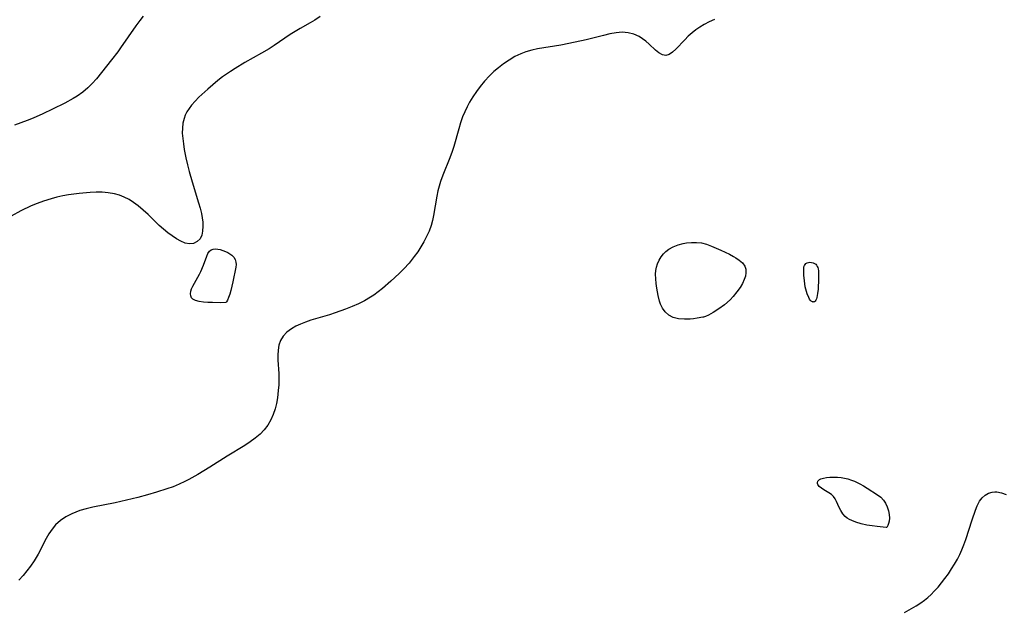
# Model space of a CAD drawing. Header units: inches. Extents: x 1073367 to 1082519, y 1569854 to 1574957.
# Tile 53 of 256: x 1074902 to 1075171, y 1572650 to 1572810. Entities that reach past the tile are written whole.
import ezdxf

# ---------------------------------------------------------------- set-up
doc = ezdxf.new("R2010")
doc.units = ezdxf.units.IN
doc.header["$MEASUREMENT"] = 0
doc.layers.add('CGG_CurvaNivelLidar_v1', color=7, linetype='Continuous', lineweight=30, true_color=0x008008)

msp = doc.modelspace()

# ---------------------------------------------------------------- linework, layer by layer
at = {"layer": 'CGG_CurvaNivelLidar_v1'}
for points in [[(1074984.1569, 1572810.6181, 69.5), (1074982.757, 1572809.6922, 69.5), (1074981.4454, 1572808.9157, 69.5), (1074978.7844, 1572807.4205, 69.5), (1074977.4085, 1572806.5924, 69.5), (1074976.0502, 1572805.722, 69.5), (1074971.6316, 1572802.7262, 69.5), (1074970.2925, 1572801.867, 69.5), (1074968.2048, 1572800.6411, 69.5), (1074963.6637, 1572798.0919, 69.5), (1074961.0596, 1572796.5256, 69.5), (1074959.7716, 1572795.699, 69.5), (1074957.5812, 1572794.1783, 69.5), (1074956.3275, 1572793.2222, 69.5), (1074954.9318, 1572792.0715, 69.5), (1074953.5822, 1572790.8881, 69.5), (1074951.1626, 1572788.6508, 69.5), (1074950.109, 1572787.5924, 69.5), (1074949.1416, 1572786.494, 69.5), (1074948.4754, 1572785.6042, 69.5), (1074947.8941, 1572784.6748, 69.5), (1074947.449, 1572783.791, 69.5), (1074947.0968, 1572782.8721, 69.5), (1074946.7839, 1572781.5912, 69.5), (1074946.6343, 1572780.2609, 69.5), (1074946.627, 1572778.8444, 69.5), (1074946.7351, 1572777.3975, 69.5), (1074946.9252, 1572775.9264, 69.5), (1074947.1693, 1572774.4358, 69.5), (1074947.6033, 1572772.1575, 69.5), (1074948.039, 1572770.2773, 69.5), (1074948.5325, 1572768.3897, 69.5), (1074949.3206, 1572765.5911, 69.5), (1074951.0609, 1572759.9057, 69.5), (1074951.4758, 1572758.4582, 69.5), (1074951.8247, 1572757.0351, 69.5), (1074952.0517, 1572755.8216, 69.5), (1074952.1967, 1572754.6429, 69.5), (1074952.2496, 1572753.5134, 69.5), (1074952.1707, 1572752.2215, 69.5), (1074951.9142, 1572751.0692, 69.5), (1074951.4512, 1572750.1062, 69.5), (1074950.6812, 1572749.324, 69.5), (1074949.6988, 1572748.8535, 69.5), (1074948.5758, 1572748.7245, 69.5), (1074947.4428, 1572748.9371, 69.5), (1074946.2599, 1572749.4141, 69.5), (1074945.0433, 1572750.0876, 69.5), (1074943.8595, 1572750.8686, 69.5), (1074942.6735, 1572751.7528, 69.5), (1074941.5015, 1572752.7201, 69.5), (1074940.3587, 1572753.7562, 69.5), (1074937.3157, 1572756.7092, 69.5), (1074935.9668, 1572757.9432, 69.5), (1074934.5669, 1572759.106, 69.5), (1074933.362, 1572759.9833, 69.5), (1074932.1128, 1572760.7685, 69.5), (1074930.8197, 1572761.4445, 69.5), (1074929.4809, 1572761.9889, 69.5), (1074928.0992, 1572762.3783, 69.5), (1074926.4242, 1572762.6515, 69.5), (1074924.817, 1572762.7606, 69.5), (1074923.1854, 1572762.7636, 69.5), (1074921.5368, 1572762.6913, 69.5), (1074918.5391, 1572762.4422, 69.5), (1074915.6401, 1572762.0505, 69.5), (1074914.0406, 1572761.7654, 69.5), (1074912.4506, 1572761.4283, 69.5), (1074910.8754, 1572761.032, 69.5), (1074908.7483, 1572760.3732, 69.5), (1074907.0906, 1572759.7458, 69.5), (1074905.4603, 1572759.0468, 69.5), (1074902.602, 1572757.6864, 69.5), (1074899.9619, 1572756.3072, 69.5)], [(1074935.9488, 1572810.7696, 69), (1074935.0094, 1572809.5697, 69), (1074933.945, 1572808.1322, 69), (1074929.8016, 1572802.1174, 69), (1074929.0374, 1572801.0553, 69), (1074927.3542, 1572798.8487, 69), (1074923.2279, 1572793.6979, 69), (1074922.0868, 1572792.4122, 69), (1074920.8797, 1572791.2049, 69), (1074919.483, 1572790.0163, 69), (1074917.991, 1572788.958, 69), (1074916.8847, 1572788.2912, 69), (1074914.5845, 1572787.0687, 69), (1074911.2209, 1572785.3681, 69), (1074908.5665, 1572784.106, 69), (1074905.9831, 1572782.9859, 69), (1074904.3057, 1572782.3159, 69), (1074900.9134, 1572781.0399, 69)], [(1075091.6437, 1572809.8783, 70), (1075090.2267, 1572809.1842, 70), (1075088.854, 1572808.4336, 70), (1075087.6979, 1572807.7301, 70), (1075086.5938, 1572806.9798, 70), (1075085.5536, 1572806.1782, 70), (1075084.5201, 1572805.2622, 70), (1075083.5614, 1572804.3139, 70), (1075081.1667, 1572801.7696, 70), (1075080.223, 1572800.8983, 70), (1075079.2988, 1572800.2835, 70), (1075078.3769, 1572800.0326, 70), (1075077.4683, 1572800.2171, 70), (1075076.5437, 1572800.7441, 70), (1075075.5992, 1572801.5079, 70), (1075073.8445, 1572803.1531, 70), (1075073.0017, 1572803.8973, 70), (1075072.1043, 1572804.5962, 70), (1075071.1435, 1572805.2121, 70), (1075069.7168, 1572805.8599, 70), (1075068.1839, 1572806.2446, 70), (1075066.559, 1572806.3426, 70), (1075064.8741, 1572806.2079, 70), (1075063.1586, 1572805.9111, 70), (1075061.4074, 1572805.5105, 70), (1075056.7473, 1572804.3315, 70), (1075053.6852, 1572803.6331, 70), (1075049.7693, 1572802.8714, 70), (1075043.4824, 1572801.832, 70), (1075041.8559, 1572801.4846, 70), (1075040.2696, 1572801.0403, 70), (1075038.8925, 1572800.527, 70), (1075037.2511, 1572799.7283, 70), (1075035.6766, 1572798.7839, 70), (1075034.1586, 1572797.7273, 70), (1075032.8487, 1572796.7093, 70), (1075031.5823, 1572795.6287, 70), (1075030.3657, 1572794.4879, 70), (1075029.027, 1572793.082, 70), (1075027.7836, 1572791.5811, 70), (1075026.772, 1572790.2026, 70), (1075025.8272, 1572788.7765, 70), (1075024.9491, 1572787.31, 70), (1075024.2444, 1572786.0063, 70), (1075023.6006, 1572784.675, 70), (1075023.0281, 1572783.3144, 70), (1075022.465, 1572781.7167, 70), (1075021.9708, 1572780.0917, 70), (1075020.6047, 1572775.2556, 70), (1075020.1786, 1572773.9065, 70), (1075019.5436, 1572772.1411, 70), (1075017.6548, 1572767.469, 70), (1075017.0036, 1572765.695, 70), (1075016.6284, 1572764.4591, 70), (1075016.3103, 1572763.2044, 70), (1075015.9937, 1572761.6833, 70), (1075015.0953, 1572756.42, 70), (1075014.7974, 1572755.0774, 70), (1075014.4273, 1572753.756, 70), (1075013.8743, 1572752.2228, 70), (1075013.2121, 1572750.7264, 70), (1075012.4582, 1572749.2645, 70), (1075011.6586, 1572747.8914, 70), (1075010.7935, 1572746.5514, 70), (1075009.8666, 1572745.2476, 70), (1075008.4576, 1572743.4878, 70), (1075007.0176, 1572741.9178, 70), (1075005.7658, 1572740.6718, 70), (1075003.471, 1572738.5507, 70), (1075001.2037, 1572736.592, 70), (1075000.036, 1572735.6617, 70), (1074998.8337, 1572734.7825, 70), (1074997.9166, 1572734.1755, 70), (1074996.2956, 1572733.2359, 70), (1074994.6117, 1572732.3933, 70), (1074992.8811, 1572731.627, 70), (1074991.1165, 1572730.9227, 70), (1074988.2612, 1572729.9093, 70), (1074986.7094, 1572729.4133, 70), (1074981.6551, 1572727.9013, 70), (1074980.2078, 1572727.4203, 70), (1074978.8196, 1572726.8825, 70), (1074977.5633, 1572726.2912, 70), (1074976.4002, 1572725.6171, 70), (1074975.1534, 1572724.685, 70), (1074974.1183, 1572723.6163, 70), (1074973.3528, 1572722.3975, 70), (1074972.9257, 1572721.1311, 70), (1074972.7113, 1572719.7513, 70), (1074972.6462, 1572718.4437, 70), (1074972.6692, 1572717.0864, 70), (1074972.9001, 1572713.3685, 70), (1074972.9293, 1572711.8431, 70), (1074972.8921, 1572710.3039, 70), (1074972.7888, 1572708.7612, 70), (1074972.5486, 1572706.7504, 70), (1074972.2822, 1572705.2634, 70), (1074971.9301, 1572703.8084, 70), (1074971.418, 1572702.2412, 70), (1074970.7564, 1572700.7514, 70), (1074969.9256, 1572699.3614, 70), (1074968.9401, 1572698.0729, 70), (1074967.8165, 1572696.8905, 70), (1074966.4855, 1572695.7562, 70), (1074965.1096, 1572694.7715, 70), (1074963.6668, 1572693.8443, 70), (1074958.8622, 1572690.866, 70), (1074954.1559, 1572687.8837, 70), (1074950.8896, 1572685.8994, 70), (1074948.4088, 1572684.5235, 70), (1074947.3443, 1572683.9872, 70), (1074945.7416, 1572683.2542, 70), (1074944.1094, 1572682.5846, 70), (1074942.4529, 1572681.9703, 70), (1074939.6283, 1572681.0527, 70), (1074937.1553, 1572680.3439, 70), (1074934.5033, 1572679.6392, 70), (1074929.848, 1572678.5285, 70), (1074928.349, 1572678.2099, 70), (1074922.1956, 1572677.0088, 70), (1074920.4375, 1572676.5946, 70), (1074918.7273, 1572676.0944, 70), (1074917.5855, 1572675.6829, 70), (1074916.4805, 1572675.212, 70), (1074914.8661, 1572674.3649, 70), (1074913.3794, 1572673.3606, 70), (1074912.056, 1572672.1781, 70), (1074911.1121, 1572671.0551, 70), (1074910.2628, 1572669.7838, 70), (1074909.4957, 1572668.4291, 70), (1074907.3005, 1572664.1834, 70), (1074906.2155, 1572662.3805, 70), (1074905.2302, 1572660.9486, 70), (1074904.253, 1572659.6662, 70), (1074903.2154, 1572658.4279, 70), (1074902.0385, 1572657.1576, 70)], [(1075143.433, 1572648.2733, 70), (1075146.6415, 1572650.1695, 70), (1075147.9083, 1572650.9805, 70), (1075148.8812, 1572651.6781, 70), (1075149.8174, 1572652.4293, 70), (1075150.7276, 1572653.2499, 70), (1075151.5983, 1572654.1206, 70), (1075152.6067, 1572655.2321, 70), (1075153.5718, 1572656.3935, 70), (1075154.4999, 1572657.5945, 70), (1075155.4222, 1572658.8671, 70), (1075156.3054, 1572660.1704, 70), (1075157.1429, 1572661.5037, 70), (1075157.9251, 1572662.8682, 70), (1075158.5703, 1572664.1235, 70), (1075159.1318, 1572665.3686, 70), (1075159.6831, 1572666.7566, 70), (1075160.185, 1572668.1624, 70), (1075161.9102, 1572673.5838, 70), (1075162.7896, 1572676.1598, 70), (1075163.2706, 1572677.3313, 70), (1075163.9577, 1572678.6254, 70), (1075164.6627, 1572679.5231, 70), (1075165.4859, 1572680.2526, 70), (1075166.4014, 1572680.7957, 70), (1075167.3881, 1572681.1246, 70), (1075168.0501, 1572681.2063, 70), (1075168.6179, 1572681.1903, 70), (1075169.9444, 1572680.9063, 70), (1075171.2203, 1572680.4291, 70)]]:
    msp.add_polyline3d(points, dxfattribs=at)
for points in [[(1075088.5, 1572728.7576, 70), (1075086.9689, 1572728.4783, 70), (1075085.932, 1572728.3346, 70), (1075085.0661, 1572728.2429, 70), (1075083.5051, 1572728.1747, 70), (1075081.9056, 1572728.2894, 70), (1075080.3925, 1572728.6781, 70), (1075079.2189, 1572729.3069, 70), (1075078.2384, 1572730.1702, 70), (1075077.4713, 1572731.2033, 70), (1075076.9364, 1572732.3371, 70), (1075076.7063, 1572733.1102, 70), (1075076.3448, 1572734.6645, 70), (1075075.9642, 1572736.6913, 70), (1075075.7828, 1572737.9517, 70), (1075075.6679, 1572739.2058, 70), (1075075.6463, 1572740.443, 70), (1075075.7188, 1572741.4346, 70), (1075075.8837, 1572742.3973, 70), (1075076.1528, 1572743.3201, 70), (1075076.5888, 1572744.2951, 70), (1075077.148, 1572745.2025, 70), (1075077.7501, 1572745.9676, 70), (1075078.4335, 1572746.6592, 70), (1075079.198, 1572747.261, 70), (1075080.4141, 1572747.9396, 70), (1075081.7469, 1572748.4463, 70), (1075083.1544, 1572748.8131, 70), (1075084.0281, 1572748.9735, 70), (1075085.4043, 1572749.1207, 70), (1075086.7848, 1572749.128, 70), (1075088.1501, 1572748.9685, 70), (1075089.5255, 1572748.6098, 70), (1075090.8788, 1572748.1089, 70), (1075093.4201, 1572746.9939, 70), (1075095.7544, 1572745.876, 70), (1075096.8507, 1572745.2891, 70), (1075097.4779, 1572744.9202, 70), (1075098.4395, 1572744.2817, 70), (1075099.3291, 1572743.5329, 70), (1075099.9563, 1572742.691, 70), (1075100.23, 1572741.8154, 70), (1075100.253, 1572740.8485, 70), (1075100.0974, 1572739.9393, 70), (1075099.8079, 1572738.995, 70), (1075099.3423, 1572737.9679, 70), (1075098.6746, 1572736.8421, 70), (1075097.8123, 1572735.6296, 70), (1075096.7973, 1572734.4142, 70), (1075095.9125, 1572733.4956, 70), (1075094.3951, 1572732.1521, 70), (1075092.8337, 1572730.9837, 70), (1075091.345, 1572730.0288, 70), (1075090.0469, 1572729.3227, 70), (1075089.2152, 1572728.9484, 70), (1075088.6715, 1572728.7577, 70)], [(1074958.5, 1572732.7731, 69.5), (1074957.0547, 1572732.7046, 69.5), (1074954.8474, 1572732.7105, 69.5), (1074953.6027, 1572732.7679, 69.5), (1074952.3663, 1572732.8778, 69.5), (1074951.2178, 1572733.0538, 69.5), (1074950.2386, 1572733.3107, 69.5), (1074949.5115, 1572733.6637, 69.5), (1074949.2854, 1572733.8614, 69.5), (1074949.1354, 1572734.0606, 69.5), (1074948.9341, 1572734.5378, 69.5), (1074948.8693, 1572735.141, 69.5), (1074948.9443, 1572735.7968, 69.5), (1074949.1416, 1572736.4794, 69.5), (1074949.4839, 1572737.2434, 69.5), (1074949.9133, 1572738.016, 69.5), (1074950.869, 1572739.6068, 69.5), (1074951.3268, 1572740.4385, 69.5), (1074951.7083, 1572741.2386, 69.5), (1074952.3661, 1572742.8786, 69.5), (1074953.2723, 1572745.3668, 69.5), (1074953.6119, 1572746.0939, 69.5), (1074954.0091, 1572746.6975, 69.5), (1074954.4966, 1572747.1256, 69.5), (1074955.0286, 1572747.3225, 69.5), (1074955.6363, 1572747.371, 69.5), (1074956.2968, 1572747.3049, 69.5), (1074956.9898, 1572747.1498, 69.5), (1074957.697, 1572746.9242, 69.5), (1074958.4001, 1572746.6403, 69.5), (1074959.0086, 1572746.3426, 69.5), (1074959.5815, 1572746.0011, 69.5), (1074960.0991, 1572745.6095, 69.5), (1074960.6262, 1572745.0582, 69.5), (1074961.0174, 1572744.4419, 69.5), (1074961.2417, 1572743.7791, 69.5), (1074961.277, 1572743.0839, 69.5), (1074961.1808, 1572742.3516, 69.5), (1074960.3677, 1572738.3531, 69.5), (1074959.8329, 1572736.0323, 69.5), (1074959.5411, 1572734.9837, 69.5), (1074959.2398, 1572734.0824, 69.5), (1074958.9585, 1572733.4089, 69.5), (1074958.7119, 1572732.9573, 69.5), (1074958.5584, 1572732.7755, 69.5)], [(1075118.5, 1572732.9135, 70), (1075118.3899, 1572732.9088, 70), (1075118.0557, 1572733.1241, 70), (1075117.8493, 1572733.3313, 70), (1075117.5987, 1572733.6655, 70), (1075117.3572, 1572734.0825, 70), (1075116.9292, 1572735.098, 70), (1075116.732, 1572735.725, 70), (1075116.4404, 1572736.9771, 70), (1075116.221, 1572738.6092, 70), (1075116.0624, 1572740.1863, 70), (1075115.9977, 1572741.6529, 70), (1075116.0768, 1572742.4852, 70), (1075116.1841, 1572742.8416, 70), (1075116.3571, 1572743.1398, 70), (1075116.6151, 1572743.3725, 70), (1075116.9377, 1572743.5379, 70), (1075117.3034, 1572743.6441, 70), (1075117.6939, 1572743.6939, 70), (1075118.0928, 1572743.6854, 70), (1075118.6038, 1572743.5733, 70), (1075118.955, 1572743.408, 70), (1075119.263, 1572743.1721, 70), (1075119.4861, 1572742.9078, 70), (1075119.6683, 1572742.5986, 70), (1075119.8134, 1572742.2542, 70), (1075119.9235, 1572741.8823, 70), (1075120.0152, 1572741.3848, 70), (1075120.0661, 1572740.8635, 70), (1075120.0728, 1572739.2232, 70), (1075119.9165, 1572736.4201, 70), (1075119.785, 1572735.1893, 70), (1075119.6075, 1572734.1366, 70), (1075119.489, 1572733.7328, 70), (1075119.3278, 1572733.3997, 70), (1075119.124, 1572733.1469, 70), (1075118.9056, 1572732.9773, 70), (1075118.7056, 1572732.8909, 70), (1075118.579, 1572732.8789, 70)], [(1075138.5, 1572671.4315, 70), (1075136.0563, 1572671.702, 70), (1075134.6922, 1572671.8861, 70), (1075133.1977, 1572672.1387, 70), (1075131.6633, 1572672.4738, 70), (1075130.1811, 1572672.9074, 70), (1075129.1112, 1572673.3292, 70), (1075128.5212, 1572673.6239, 70), (1075127.8668, 1572674.0294, 70), (1075127.3251, 1572674.4702, 70), (1075126.68, 1572675.2228, 70), (1075126.1439, 1572676.0504, 70), (1075125.6924, 1572676.9173, 70), (1075124.9798, 1572678.5194, 70), (1075124.5938, 1572679.2555, 70), (1075124.1253, 1572679.9067, 70), (1075123.542, 1572680.4519, 70), (1075122.8773, 1572680.9162, 70), (1075121.4856, 1572681.7339, 70), (1075120.8486, 1572682.1448, 70), (1075120.2538, 1572682.6463, 70), (1075119.8579, 1572683.1801, 70), (1075119.7556, 1572683.4667, 70), (1075119.7354, 1572683.7384, 70), (1075119.8109, 1572684.0419, 70), (1075119.9922, 1572684.3087, 70), (1075120.277, 1572684.5263, 70), (1075120.6506, 1572684.7015, 70), (1075121.3681, 1572684.9107, 70), (1075122.214, 1572685.0568, 70), (1075123.1511, 1572685.1457, 70), (1075124.1501, 1572685.1782, 70), (1075125.1878, 1572685.1495, 70), (1075126.245, 1572685.0493, 70), (1075127.1228, 1572684.9024, 70), (1075127.9943, 1572684.693, 70), (1075129.0474, 1572684.352, 70), (1075129.8135, 1572684.0576, 70), (1075131.3118, 1572683.3708, 70), (1075132.3415, 1572682.8001, 70), (1075133.3418, 1572682.187, 70), (1075136.1481, 1572680.3975, 70), (1075136.991, 1572679.7482, 70), (1075137.7564, 1572678.9356, 70), (1075138.3349, 1572678.052, 70), (1075138.7886, 1572677.0704, 70), (1075139.1135, 1572676.0412, 70), (1075139.3064, 1572675.0144, 70), (1075139.3663, 1572674.0389, 70), (1075139.3071, 1572673.2149, 70), (1075139.1526, 1572672.5149, 70), (1075138.9666, 1572672.0358, 70), (1075138.7717, 1572671.6848, 70), (1075138.6135, 1572671.4848, 70)]]:
    msp.add_polyline3d(points, close=True, dxfattribs=at)

doc.saveas('drawing.dxf')
